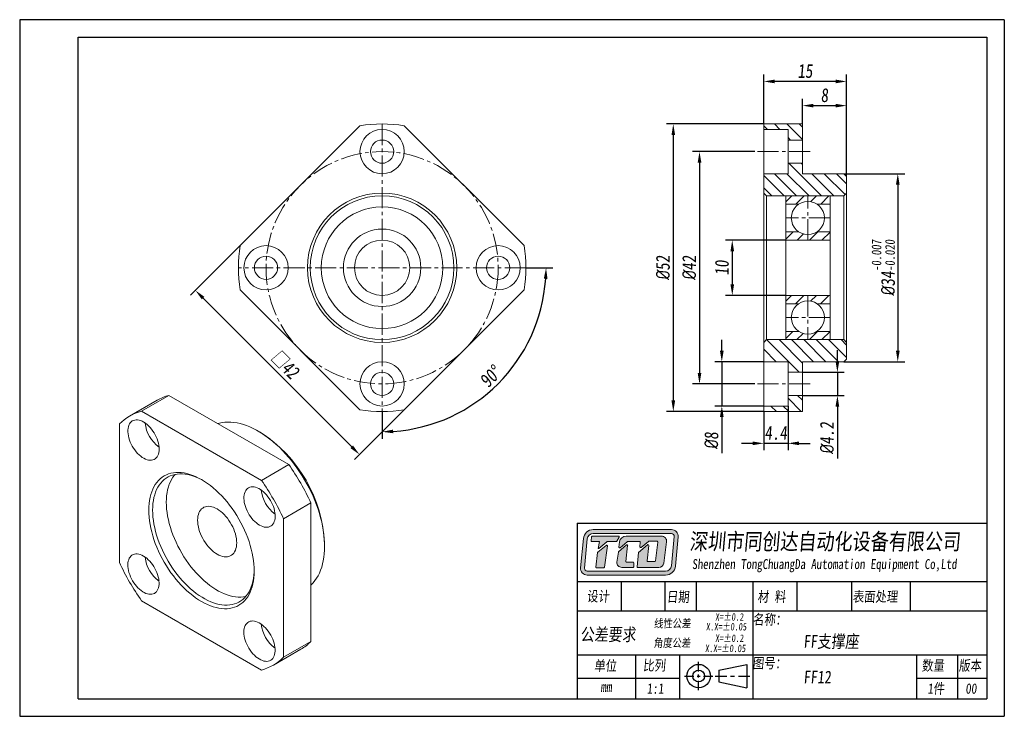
# Model space of a CAD drawing. Header units: millimetres. Extents: x 903 to 1081, y 121 to 247.
import ezdxf

# ---------------------------------------------------------------- set-up
doc = ezdxf.new("R2010")
doc.units = ezdxf.units.MM
doc.linetypes.add('CENTER2', pattern=[28.575, 19.05, -3.175, 3.175, -3.175])
doc.layers.get('0').update_dxf_attribs({"lineweight": 20})
for name, color, linetype, lineweight in [('中心线', 5, 'CENTER2', 13), ('外框', 7, 'Continuous', 25), ('文字', 3, 'Continuous', 18), ('标注', 1, 'Continuous', 13)]:
    doc.layers.add(name, color=color, linetype=linetype, lineweight=lineweight)
doc.styles.get("Standard").update_dxf_attribs({"font": 'SimSun.ttf', "width": 0.8, "oblique": 5})
doc.dimstyles.new('ISO-25', dxfattribs={"dimtxt": 2.5, "dimasz": 2, "dimexe": 1.25, "dimexo": 0, "dimtad": 1, "dimzin": 9, "dimdsep": 46, "dimtxsty": 'Standard', "dimcen": 2.5, "dimadec": 0, "dimazin": 2, "dimtfac": 1, "dimtix": 1, "dimtmove": 0, "dimatfit": 0, "dimfxl": 0, "dimarcsym": 0})
doc.dimstyles.new('ISO-25$2', dxfattribs={"dimtxt": 2.5, "dimasz": 2, "dimexe": 1.25, "dimexo": 0, "dimtad": 1, "dimzin": 9, "dimdsep": 46, "dimtxsty": 'Standard', "dimcen": 2.5, "dimadec": 0, "dimazin": 2, "dimtfac": 1, "dimtix": 1, "dimtmove": 0, "dimatfit": 0, "dimfxl": 0, "dimarcsym": 0})

# ---------------------------------------------------------------- blocks, each defined once
blk = doc.blocks.new('Y')
at = {"lineweight": 30}
for p, q in [((-4136.76, 2009.27), (-3862.74, 2009.27)), ((-4154.44, 2003.97), (-3857.44, 2003.97)), ((-4154.44, 2003.97), (-3857.44, 2003.97))]:
    blk.add_line(p, q, dxfattribs=at)
for points in [[(-3857.44, 2213.99), (-4154.44, 2213.99), (-4154.44, 2003.97)], [(-4136.76, 2009.27), (-4136.76, 2208.69), (-3862.74, 2208.69)]]:
    blk.add_lwpolyline(points, dxfattribs=at)
blk = doc.blocks.new('W')
at = {"lineweight": 30}
for p, q in [((-3857.44, 2213.99), (-3857.44, 2003.97)), ((-3857.44, 2213.99), (-3857.44, 2003.97)), ((-3862.74, 2208.69), (-3862.74, 2009.27))]:
    blk.add_line(p, q, dxfattribs=at)
blk.add_blockref('Y', (0, 0))
blk = doc.blocks.new('*D7')
at = {"layer": 'Defpoints', "color": 0, "transparency": 16777216}
for p in [(1041.93, 206.73), (1032.24, 196.73), (1041.93, 196.73)]:
    blk.add_point(p, dxfattribs=at)
at = {"layer": '标注', "color": 0, "lineweight": -2, "transparency": 16777216}
for p, q in [((1041.93, 206.73), (1030.99, 206.73)), ((1032.24, 204.73), (1032.24, 198.73)), ((1041.93, 196.73), (1030.99, 196.73))]:
    blk.add_line(p, q, dxfattribs=at)
at = {"layer": '标注', "color": 0, "transparency": 16777216}
for points in [[(1031.91, 204.73), (1032.57, 204.73), (1032.24, 206.73)], [(1031.91, 198.73), (1032.57, 198.73), (1032.24, 196.73)]]:
    blk.add_solid(points, dxfattribs=at)
at = {"layer": '标注', "color": 0, "transparency": 16777216, "insert": (1030.37, 201.73), "char_height": 2.5, "attachment_point": 5, "rotation": 90}
blk.add_mtext('10', dxfattribs=at)
blk = doc.blocks.new('*D8')
at = {"layer": 'Defpoints', "color": 0, "transparency": 16777216}
for p in [(1037.93, 227.73), (1021.57, 175.73), (1037.93, 175.73)]:
    blk.add_point(p, dxfattribs=at)
at = {"layer": '标注', "color": 0, "lineweight": -2, "transparency": 16777216}
for p, q in [((1037.93, 227.73), (1020.32, 227.73)), ((1021.57, 225.73), (1021.57, 177.73)), ((1037.93, 175.73), (1020.32, 175.73))]:
    blk.add_line(p, q, dxfattribs=at)
at = {"layer": '标注', "color": 0, "transparency": 16777216}
for points in [[(1021.24, 225.73), (1021.9, 225.73), (1021.57, 227.73)], [(1021.24, 177.73), (1021.9, 177.73), (1021.57, 175.73)]]:
    blk.add_solid(points, dxfattribs=at)
at = {"layer": '标注', "color": 0, "transparency": 16777216, "insert": (1019.7, 201.73), "char_height": 2.5, "attachment_point": 5, "rotation": 90}
blk.add_mtext('{\\fISOCPEUR|b0|i0|c0|p34;%%C}52', dxfattribs=at)
blk = doc.blocks.new('*D9')
at = {"layer": 'Defpoints', "color": 0, "transparency": 16777216}
for p in [(1036.33, 222.73), (1026.31, 180.73), (1036.33, 180.73)]:
    blk.add_point(p, dxfattribs=at)
at = {"layer": '标注', "color": 0, "lineweight": -2, "transparency": 16777216}
for p, q in [((1036.33, 222.73), (1025.06, 222.73)), ((1026.31, 220.73), (1026.31, 182.73)), ((1036.33, 180.73), (1025.06, 180.73))]:
    blk.add_line(p, q, dxfattribs=at)
at = {"layer": '标注', "color": 0, "transparency": 16777216}
for points in [[(1025.98, 220.73), (1026.65, 220.73), (1026.31, 222.73)], [(1025.98, 182.73), (1026.65, 182.73), (1026.31, 180.73)]]:
    blk.add_solid(points, dxfattribs=at)
at = {"layer": '标注', "color": 0, "transparency": 16777216, "insert": (1024.44, 201.73), "char_height": 2.5, "attachment_point": 5, "rotation": 90}
blk.add_mtext('{\\fISOCPEUR|b0|i0|c0|p34;%%C}42', dxfattribs=at)
blk = doc.blocks.new('*D10')
at = {"layer": 'Defpoints', "color": 0, "transparency": 16777216}
for p in [(1037.93, 184.73), (1030.35, 176.73), (1037.93, 176.73)]:
    blk.add_point(p, dxfattribs=at)
at = {"layer": '标注', "color": 0, "lineweight": -2, "transparency": 16777216}
for p, q in [((1030.35, 186.73), (1030.35, 188.73)), ((1037.93, 184.73), (1029.1, 184.73)), ((1030.35, 184.73), (1030.35, 176.73)), ((1037.93, 176.73), (1029.1, 176.73)), ((1030.35, 174.73), (1030.35, 168.2))]:
    blk.add_line(p, q, dxfattribs=at)
at = {"layer": '标注', "color": 0, "transparency": 16777216}
for points in [[(1030.01, 186.73), (1030.68, 186.73), (1030.35, 184.73)], [(1030.01, 174.73), (1030.68, 174.73), (1030.35, 176.73)]]:
    blk.add_solid(points, dxfattribs=at)
at = {"layer": '标注', "color": 0, "transparency": 16777216, "insert": (1028.47, 170.46), "char_height": 2.5, "attachment_point": 5, "rotation": 90}
blk.add_mtext('{\\fISOCPEUR|b0|i0|c0|p34;%%C}8', dxfattribs=at)
blk = doc.blocks.new('*D11')
at = {"layer": 'Defpoints', "color": 0, "transparency": 16777216}
for p in [(1044.93, 182.83), (1044.93, 178.63), (1051.26, 178.63)]:
    blk.add_point(p, dxfattribs=at)
at = {"layer": '标注', "color": 0, "lineweight": -2, "transparency": 16777216}
for p, q in [((1051.26, 184.83), (1051.26, 186.83)), ((1044.93, 182.83), (1052.51, 182.83)), ((1051.26, 182.83), (1051.26, 178.63)), ((1044.93, 178.63), (1052.51, 178.63)), ((1051.26, 176.63), (1051.26, 167.27))]:
    blk.add_line(p, q, dxfattribs=at)
at = {"layer": '标注', "color": 0, "transparency": 16777216}
for points in [[(1050.92, 184.83), (1051.59, 184.83), (1051.26, 182.83)], [(1050.92, 176.63), (1051.59, 176.63), (1051.26, 178.63)]]:
    blk.add_solid(points, dxfattribs=at)
at = {"layer": '标注', "color": 0, "transparency": 16777216, "insert": (1049.38, 170.95), "char_height": 2.5, "attachment_point": 5, "rotation": 90}
blk.add_mtext('{\\fISOCPEUR|b0|i0|c0|p34;%%C}4.2', dxfattribs=at)
blk = doc.blocks.new('*D12')
at = {"layer": 'Defpoints', "color": 0, "transparency": 16777216}
for p in [(1042.33, 176.73), (1037.93, 175.73), (1037.93, 169.98)]:
    blk.add_point(p, dxfattribs=at)
at = {"layer": '标注', "color": 0, "lineweight": -2, "transparency": 16777216}
for p, q in [((1042.33, 176.73), (1042.33, 168.73)), ((1037.93, 175.73), (1037.93, 168.73)), ((1035.93, 169.98), (1033.93, 169.98)), ((1042.33, 169.98), (1037.93, 169.98)), ((1044.33, 169.98), (1046.33, 169.98))]:
    blk.add_line(p, q, dxfattribs=at)
at = {"layer": '标注', "color": 0, "transparency": 16777216}
for points in [[(1035.93, 170.32), (1035.93, 169.65), (1037.93, 169.98)], [(1044.33, 170.32), (1044.33, 169.65), (1042.33, 169.98)]]:
    blk.add_solid(points, dxfattribs=at)
at = {"layer": '标注', "color": 0, "transparency": 16777216, "insert": (1040.13, 171.86), "char_height": 2.5, "attachment_point": 5}
blk.add_mtext('4.4', dxfattribs=at)
blk = doc.blocks.new('*D13')
at = {"layer": 'Defpoints', "color": 0, "transparency": 16777216}
for p in [(1052.43, 218.73), (1052.43, 184.73), (1062.18, 184.73)]:
    blk.add_point(p, dxfattribs=at)
at = {"layer": '标注', "color": 0, "lineweight": -2, "transparency": 16777216}
for p, q in [((1052.43, 218.73), (1063.43, 218.73)), ((1062.18, 216.73), (1062.18, 186.73)), ((1052.43, 184.73), (1063.43, 184.73))]:
    blk.add_line(p, q, dxfattribs=at)
at = {"layer": '标注', "color": 0, "transparency": 16777216}
for points in [[(1061.85, 216.73), (1062.52, 216.73), (1062.18, 218.73)], [(1061.85, 186.73), (1062.52, 186.73), (1062.18, 184.73)]]:
    blk.add_solid(points, dxfattribs=at)
at = {"layer": '标注', "color": 0, "transparency": 16777216, "insert": (1059.57, 201.73), "char_height": 2.5, "attachment_point": 5, "rotation": 90}
blk.add_mtext('{\\fISOCPEUR|b0|i0|c0|p34;%%C}34{\\H0.7x;\\S-0.007^ -0.020;}', dxfattribs=at)
blk = doc.blocks.new('*D15')
at = {"layer": 'Defpoints', "color": 0, "transparency": 16777216}
for p in [(1037.93, 235.43), (1037.93, 227.73), (1052.93, 218.23)]:
    blk.add_point(p, dxfattribs=at)
at = {"layer": '标注', "color": 0, "lineweight": -2, "transparency": 16777216}
for p, q in [((1037.93, 227.73), (1037.93, 236.68)), ((1050.93, 235.43), (1039.93, 235.43)), ((1052.93, 218.23), (1052.93, 236.68))]:
    blk.add_line(p, q, dxfattribs=at)
at = {"layer": '标注', "color": 0, "transparency": 16777216}
for points in [[(1039.93, 235.76), (1039.93, 235.09), (1037.93, 235.43)], [(1050.93, 235.76), (1050.93, 235.09), (1052.93, 235.43)]]:
    blk.add_solid(points, dxfattribs=at)
at = {"layer": '标注', "color": 0, "transparency": 16777216, "insert": (1045.43, 237.3), "char_height": 2.5, "attachment_point": 5}
blk.add_mtext('15', dxfattribs=at)
blk = doc.blocks.new('*D16')
at = {"layer": 'Defpoints', "color": 0, "transparency": 16777216}
for p in [(1052.93, 231.05), (1044.93, 227.73), (1052.93, 218.23)]:
    blk.add_point(p, dxfattribs=at)
at = {"layer": '标注', "color": 0, "lineweight": -2, "transparency": 16777216}
for p, q in [((1044.93, 227.73), (1044.93, 232.3)), ((1052.93, 218.23), (1052.93, 232.3)), ((1046.93, 231.05), (1050.93, 231.05))]:
    blk.add_line(p, q, dxfattribs=at)
at = {"layer": '标注', "color": 0, "transparency": 16777216}
for points in [[(1046.93, 231.38), (1046.93, 230.72), (1044.93, 231.05)], [(1050.93, 231.38), (1050.93, 230.72), (1052.93, 231.05)]]:
    blk.add_solid(points, dxfattribs=at)
at = {"layer": '标注', "color": 0, "transparency": 16777216, "insert": (1048.93, 232.93), "char_height": 2.5, "attachment_point": 5}
blk.add_mtext('8', dxfattribs=at)
blk = doc.blocks.new('*D17')
at = {"layer": 'Defpoints', "color": 0, "transparency": 16777216}
for p in [(943.2, 205.74), (972.9, 176.04), (964.8, 167.95)]:
    blk.add_point(p, dxfattribs=at)
at = {"layer": '标注', "color": 0, "lineweight": -2, "transparency": 16777216}
for p, q in [((943.2, 205.74), (934.22, 196.76)), ((936.52, 196.23), (963.39, 169.36)), ((972.9, 176.04), (963.92, 167.06))]:
    blk.add_line(p, q, dxfattribs=at)
at = {"layer": '标注', "color": 0, "transparency": 16777216}
for points in [[(936.75, 196.47), (936.28, 196), (935.1, 197.65)], [(963.62, 169.6), (963.15, 169.13), (964.8, 167.95)]]:
    blk.add_solid(points, dxfattribs=at)
at = {"layer": '标注', "color": 0, "transparency": 16777216, "insert": (951.36, 184.2), "char_height": 2.5, "attachment_point": 5, "rotation": 315}
blk.add_mtext('□42', dxfattribs=at)
blk = doc.blocks.new('*D18')
at = {"layer": 'Defpoints', "color": 0, "transparency": 16777216}
for p in [(968.89, 227.73), (942.89, 201.73), (994.89, 201.73), (968.89, 175.73), (983.72, 176.05)]:
    blk.add_point(p, dxfattribs=at)
at = {"layer": '标注', "color": 0, "lineweight": -2, "transparency": 16777216}
for p, q in [((994.89, 201.73), (999.8, 201.73)), ((968.89, 175.73), (968.89, 170.82))]:
    blk.add_line(p, q, dxfattribs=at)
blk.add_arc((968.89, 201.73), 29.66, 273.8642, 356.1358, dxfattribs=at)
at = {"layer": '标注', "color": 0, "transparency": 16777216}
for points in [[(998.15, 199.75), (998.81, 199.72), (998.55, 201.73)], [(970.9, 171.81), (970.88, 172.47), (968.89, 172.07)]]:
    blk.add_solid(points, dxfattribs=at)
at = {"layer": '标注', "color": 0, "transparency": 16777216, "insert": (988.53, 182.09), "char_height": 2.5, "attachment_point": 5, "rotation": 45}
blk.add_mtext('90°', dxfattribs=at)

msp = doc.modelspace()

# ---------------------------------------------------------------- hatches: boundary and pattern name
h = msp.add_hatch()
h.set_pattern_fill('ANSI31', color=2, scale=0.5, angle=90)
h.set_pattern_definition([(135, (-145.3205, -26.1733), (-1.122532, -1.122532), [])])
h.paths.add_polyline_path([(1037.925, 227.733), (1037.925, 226.733), (1042.325, 226.733), (1042.325, 224.833), (1044.925, 224.833), (1044.925, 227.733)])
h.paths.add_polyline_path([(1044.925, 218.733), (1044.925, 220.633), (1042.325, 220.633), (1042.325, 218.733), (1037.925, 218.733), (1037.925, 215.233), (1038.425, 214.733), (1041.925, 214.733), (1052.425, 214.733), (1052.925, 215.233), (1052.925, 218.233), (1052.425, 218.733)])
h.paths.add_polyline_path([(1041.925, 188.733), (1038.425, 188.733), (1037.925, 188.233), (1037.925, 184.733), (1042.325, 184.733), (1042.325, 182.833), (1044.925, 182.833), (1044.925, 184.733), (1052.425, 184.733), (1052.925, 185.233), (1052.925, 188.233), (1052.425, 188.733)])
h.paths.add_polyline_path([(1044.925, 178.633), (1042.325, 178.633), (1042.325, 176.733), (1037.925, 176.733), (1037.925, 175.733), (1044.925, 175.733)])
h = msp.add_hatch()
h.set_pattern_fill('ANSI31', color=2, scale=0.5)
h.set_pattern_definition([(45, (-145.3205, -26.1733), (-1.122532, 1.122532), [])])
h.paths.add_polyline_path([(1045.925, 214.733), (1041.925, 214.733), (1041.925, 213.233), (1044.267, 213.233, -0.1474768), (1045.925, 213.733)])
h.paths.add_polyline_path([(1049.925, 214.733), (1045.925, 214.733), (1045.925, 213.733, -0.1474768), (1047.583, 213.233), (1049.925, 213.233)])
h.paths.add_polyline_path([(1049.925, 208.233), (1047.583, 208.233, -0.1474768), (1045.925, 207.733), (1045.925, 206.733), (1049.925, 206.733)])
h.paths.add_polyline_path([(1045.925, 207.733, -0.1474768), (1044.267, 208.233), (1041.925, 208.233), (1041.925, 206.733), (1045.925, 206.733)])
h.paths.add_polyline_path([(1045.925, 196.733), (1041.925, 196.733), (1041.925, 195.233), (1044.267, 195.233, -0.1474768), (1045.925, 195.733)])
h.paths.add_polyline_path([(1049.925, 196.733), (1045.925, 196.733), (1045.925, 195.733, -0.1474768), (1047.583, 195.233), (1049.925, 195.233)])
h.paths.add_polyline_path([(1049.925, 190.233), (1047.583, 190.233, -0.1474768), (1045.925, 189.733), (1045.925, 188.733), (1049.925, 188.733)])
h.paths.add_polyline_path([(1045.925, 189.733, -0.1474768), (1044.267, 190.233), (1041.925, 190.233), (1041.925, 188.733), (1045.925, 188.733)])
at = {"layer": '文字'}
h = msp.add_hatch(color=256, dxfattribs=at)
h.dxf.hatch_style = 1
h.paths.add_polyline_path([(1021.249, 154.383), (1007.088, 154.383, 0.3871904), (1005.299, 152.754), (1004.805, 147.459, 0.4417631), (1005.997, 146.15), (1020.167, 146.15, 0.3876272), (1021.956, 147.782), (1022.442, 153.076, 0.4413093)])
h.paths.add_polyline_path([(1021.249, 153.664, -0.4413093), (1021.726, 153.141), (1021.24, 147.848, -0.3876272), (1020.167, 146.869), (1005.997, 146.869, -0.4417631), (1005.52, 147.392), (1006.015, 152.687, -0.3871904), (1007.088, 153.664)], flags=16)
h.paths.add_polyline_path([(1011.667, 153.203, -0.5692565), (1011.772, 153.026), (1011.371, 152.286, -0.2751589), (1011.266, 152.223), (1009.651, 152.223, 0.1785487), (1009.573, 152.195), (1008.108, 150.944), (1008.005, 150.944), (1008.239, 152.225), (1006.817, 152.225, -0.4551699), (1006.698, 152.361), (1006.799, 153.088, -0.3736999), (1006.917, 153.191)], flags=0)
h.paths.add_polyline_path([(1009.449, 151.532, -0.6728841), (1009.642, 151.422), (1009.123, 147.581, -0.3754282), (1009.005, 147.477), (1007.694, 147.477, -0.4451596), (1007.575, 147.609), (1007.851, 150.234, -0.2032664), (1007.896, 150.316)], flags=0)
h.paths.add_polyline_path([(1013.044, 153.204), (1019.455, 153.204, -0.4535474), (1020.345, 152.187), (1019.832, 148.329, -0.3759441), (1018.941, 147.549), (1015.14, 147.549, -0.443757), (1015.021, 147.681), (1015.277, 150.24), (1016.922, 151.637, -0.6781546), (1017.119, 151.533), (1016.814, 148.745, 0.4464345), (1016.933, 148.613), (1018.205, 148.613, 0.3783283), (1018.324, 148.718), (1018.751, 152.142, 0.4510331), (1018.632, 152.277), (1017.136, 152.277, 0.1736567), (1017.059, 152.249), (1015.73, 151.157, -0.6630003), (1015.535, 151.26), (1015.604, 152.083, 0.4388203), (1015.484, 152.213), (1013.306, 152.213, 0.1753949), (1013.229, 152.185), (1011.933, 151.105, -0.6807563), (1011.737, 151.213), (1011.856, 152.156, -0.3779258)], flags=0)
h.paths.add_polyline_path([(1011.669, 150.357), (1013.116, 151.63, -0.6841835), (1013.315, 151.527), (1013, 148.634, 0.4462884), (1013.119, 148.501), (1014.281, 148.501, -0.4142136), (1014.401, 148.381), (1014.401, 147.669, -0.4142136), (1014.281, 147.549), (1012.249, 147.549, -0.4294817), (1011.352, 148.494), (1011.629, 150.286, -0.1758286)], flags=0)
h.paths.add_polyline_path([(1011.772, 153.026, 0.5692565), (1011.667, 153.203), (1006.917, 153.191, 0.3736999), (1006.799, 153.088), (1006.698, 152.361, 0.4551699), (1006.817, 152.225), (1008.239, 152.225), (1008.005, 150.944), (1008.108, 150.944), (1009.573, 152.195, -0.1785487), (1009.651, 152.223), (1011.266, 152.223, 0.2751589), (1011.371, 152.286)], flags=0)
h.paths.add_polyline_path([(1009.642, 151.422, 0.6728841), (1009.449, 151.532), (1007.896, 150.316, 0.2032664), (1007.851, 150.234), (1007.575, 147.609, 0.4451596), (1007.694, 147.477), (1009.005, 147.477, 0.3754282), (1009.123, 147.581)], flags=0)
h.paths.add_polyline_path([(1013.315, 151.527, 0.6841835), (1013.116, 151.63), (1011.669, 150.357, 0.1758286), (1011.629, 150.286), (1011.352, 148.494, 0.4294817), (1012.249, 147.549), (1014.281, 147.549, 0.4142136), (1014.401, 147.669), (1014.401, 148.381, 0.4142136), (1014.281, 148.501), (1013.119, 148.501, -0.4462884), (1013, 148.634)], flags=0)
h.paths.add_polyline_path([(1019.455, 153.204), (1013.044, 153.204, 0.3779258), (1011.856, 152.156), (1011.737, 151.213, 0.6807563), (1011.933, 151.105), (1013.229, 152.185, -0.1753949), (1013.306, 152.213), (1015.484, 152.213, -0.4388203), (1015.604, 152.083), (1015.535, 151.26, 0.6630003), (1015.73, 151.157), (1017.059, 152.249, -0.1736567), (1017.136, 152.277), (1018.632, 152.277, -0.4510331), (1018.751, 152.142), (1018.324, 148.718, -0.3783283), (1018.205, 148.613), (1016.933, 148.613, -0.4464345), (1016.814, 148.745), (1017.119, 151.533, 0.6781546), (1016.922, 151.637), (1015.277, 150.24), (1015.021, 147.681, 0.443757), (1015.14, 147.549), (1018.941, 147.549, 0.3759441), (1019.832, 148.329), (1020.345, 152.187, 0.4535474)], flags=0)
h = msp.add_hatch(color=256, dxfattribs=at)
h.dxf.hatch_style = 1
h.paths.add_polyline_path([(1011.772, 153.026, 0.5692565), (1011.667, 153.203), (1006.917, 153.191, 0.3736999), (1006.799, 153.088), (1006.698, 152.361, 0.4551699), (1006.817, 152.225), (1008.239, 152.225), (1008.005, 150.944), (1008.108, 150.944), (1009.573, 152.195, -0.1785487), (1009.651, 152.223), (1011.266, 152.223, 0.2751589), (1011.371, 152.286)])
h.paths.add_polyline_path([(1009.642, 151.422, 0.6728841), (1009.449, 151.532), (1007.896, 150.316, 0.2032664), (1007.851, 150.234), (1007.575, 147.609, 0.4451596), (1007.694, 147.477), (1009.005, 147.477, 0.3754282), (1009.123, 147.581)])
h.paths.add_polyline_path([(1013.315, 151.527, 0.6841835), (1013.116, 151.63), (1011.669, 150.357, 0.1758286), (1011.629, 150.286), (1011.352, 148.494, 0.4294817), (1012.249, 147.549), (1014.281, 147.549, 0.4142136), (1014.401, 147.669), (1014.401, 148.381, 0.4142136), (1014.281, 148.501), (1013.119, 148.501, -0.4462884), (1013, 148.634)])
h.paths.add_polyline_path([(1019.455, 153.204), (1013.044, 153.204, 0.3779258), (1011.856, 152.156), (1011.737, 151.213, 0.6807563), (1011.933, 151.105), (1013.229, 152.185, -0.1753949), (1013.306, 152.213), (1015.484, 152.213, -0.4388203), (1015.604, 152.083), (1015.535, 151.26, 0.6630003), (1015.73, 151.157), (1017.059, 152.249, -0.1736567), (1017.136, 152.277), (1018.632, 152.277, -0.4510331), (1018.751, 152.142), (1018.324, 148.718, -0.3783283), (1018.205, 148.613), (1016.933, 148.613, -0.4464345), (1016.814, 148.745), (1017.119, 151.533, 0.6781546), (1016.922, 151.637), (1015.277, 150.24), (1015.021, 147.681, 0.443757), (1015.14, 147.549), (1018.941, 147.549, 0.3759441), (1019.832, 148.329), (1020.345, 152.187, 0.4535474)])

# ---------------------------------------------------------------- linework, layer by layer
at = {"color": 7, "linetype": 'Continuous', "lineweight": 15}
for p, q in [((964.878, 227.422), (943.199, 205.743)), ((994.577, 205.743), (972.897, 227.422)), ((1037.925, 227.733), (1044.925, 227.733)), ((1037.925, 227.733), (1037.925, 226.733)), ((1042.325, 226.733), (1037.925, 226.733)), ((1037.925, 226.733), (1037.925, 218.733)), ((1042.325, 226.733), (1042.325, 224.833)), ((1044.925, 227.733), (1044.925, 224.833)), ((1044.925, 224.833), (1042.325, 224.833)), ((1042.325, 220.633), (1042.325, 224.833)), ((1044.925, 224.833), (1044.925, 220.633)), ((1042.325, 220.633), (1042.325, 218.733)), ((1042.325, 220.633), (1044.925, 220.633)), ((1044.925, 220.633), (1044.925, 218.733)), ((1037.925, 218.733), (1042.325, 218.733)), ((1037.925, 218.733), (1037.925, 215.233)), ((1044.925, 218.733), (1052.425, 218.733)), ((1052.925, 218.233), (1052.425, 218.733)), ((1052.925, 215.233), (1052.925, 218.233)), ((1037.925, 215.233), (1038.425, 214.733)), ((1037.925, 188.233), (1037.925, 215.233)), ((1038.425, 214.733), (1038.425, 188.733)), ((1041.925, 214.733), (1038.425, 214.733)), ((1052.425, 214.733), (1041.925, 214.733)), ((1041.925, 214.733), (1041.925, 206.733)), ((1049.925, 206.733), (1049.925, 214.733)), ((1052.425, 214.733), (1052.925, 215.233)), ((1052.425, 188.733), (1052.425, 214.733)), ((1052.925, 215.233), (1052.925, 188.233)), ((1049.925, 206.733), (1041.925, 206.733)), ((1041.925, 196.733), (1041.925, 206.733)), ((1049.925, 206.733), (1049.925, 196.733)), ((943.199, 197.724), (964.878, 176.044)), ((972.897, 176.044), (994.577, 197.724)), ((1041.925, 196.733), (1049.925, 196.733)), ((1041.925, 196.733), (1041.925, 188.733)), ((1049.925, 188.733), (1049.925, 196.733)), ((1038.425, 188.733), (1037.925, 188.233)), ((1037.925, 188.233), (1037.925, 184.733)), ((1038.425, 188.733), (1041.925, 188.733)), ((1041.925, 188.733), (1052.425, 188.733)), ((1052.925, 188.233), (1052.425, 188.733)), ((1052.925, 185.233), (1052.925, 188.233)), ((1042.325, 184.733), (1037.925, 184.733)), ((1037.925, 184.733), (1037.925, 176.733)), ((1042.325, 184.733), (1042.325, 182.833)), ((1052.425, 184.733), (1044.925, 184.733)), ((1044.925, 184.733), (1044.925, 182.833)), ((1052.425, 184.733), (1052.925, 185.233)), ((1044.925, 182.833), (1042.325, 182.833)), ((1042.325, 178.633), (1042.325, 182.833)), ((1044.925, 182.833), (1044.925, 178.633)), ((925.376, 175.801), (930.326, 178.658)), ((952.006, 166.143), (930.326, 178.658)), ((1042.325, 178.633), (1044.925, 178.633)), ((1042.325, 178.633), (1042.325, 176.733)), ((1044.925, 178.633), (1044.925, 175.733)), ((928.167, 177.77), (923.217, 174.913)), ((1037.925, 176.733), (1042.325, 176.733)), ((1037.925, 176.733), (1037.925, 175.733)), ((947.056, 163.285), (925.376, 175.801)), ((1037.925, 175.733), (1044.925, 175.733)), ((921.367, 173.485), (921.367, 148.45)), ((946.825, 171.99), (946.471, 172.195)), ((947.056, 163.285), (952.006, 166.143)), ((951.065, 156.341), (956.015, 159.198)), ((956.015, 134.163), (956.015, 159.198)), ((951.065, 131.306), (951.065, 156.341)), ((958.49, 151.375), (958.49, 151.783)), ((925.376, 141.506), (947.056, 128.991)), ((951.065, 131.306), (956.015, 134.163)), ((949.215, 129.878), (954.165, 132.736))]:
    msp.add_line(p, q, dxfattribs=at)
for p, q in [((1044.267, 213.233), (1041.925, 213.233)), ((1049.925, 213.233), (1047.583, 213.233)), ((1044.267, 208.233), (1041.925, 208.233)), ((1049.925, 208.233), (1047.583, 208.233)), ((1044.267, 195.233), (1041.925, 195.233)), ((1049.925, 195.233), (1047.583, 195.233)), ((1044.267, 190.233), (1041.925, 190.233)), ((1049.925, 190.233), (1047.583, 190.233))]:
    msp.add_line(p, q)
at = {"color": 7, "linetype": 'Continuous', "lineweight": 15, "flags": 128}
for points in [[(928.545, 168.949), (928.53, 169.294), (928.485, 169.652), (928.411, 170.02), (928.308, 170.394), (928.178, 170.77), (928.021, 171.144), (927.841, 171.512), (927.637, 171.87), (927.414, 172.214), (927.172, 172.542), (926.915, 172.848), (926.645, 173.13), (926.366, 173.386), (926.079, 173.612), (925.789, 173.805), (925.498, 173.964), (925.209, 174.088), (924.926, 174.174), (924.651, 174.223), (924.387, 174.232), (924.137, 174.203), (923.904, 174.136), (923.691, 174.031), (923.498, 173.889), (923.33, 173.713), (923.186, 173.503), (923.07, 173.262), (922.981, 172.993), (922.921, 172.698), (922.891, 172.381), (922.891, 172.045), (922.921, 171.693), (922.981, 171.329), (923.07, 170.958), (923.186, 170.582), (923.33, 170.207), (923.498, 169.835), (923.691, 169.472), (923.904, 169.12), (924.137, 168.784), (924.387, 168.466), (924.651, 168.172), (924.926, 167.902), (925.209, 167.662), (925.498, 167.452), (925.789, 167.275), (926.079, 167.133), (926.366, 167.028), (926.645, 166.961), (926.915, 166.932), (927.172, 166.941), (927.414, 166.99), (927.637, 167.076), (927.841, 167.199), (928.021, 167.359), (928.178, 167.552), (928.308, 167.778), (928.411, 168.033), (928.485, 168.316), (928.53, 168.622), (928.545, 168.949)], [(956.015, 144.367), (956.051, 144.401), (956.401, 144.761), (956.726, 145.155), (957.026, 145.581), (957.3, 146.039), (957.546, 146.528), (957.765, 147.046), (957.956, 147.592), (958.118, 148.164), (958.252, 148.762), (958.356, 149.384), (958.43, 150.027), (958.475, 150.692), (958.49, 151.375), (958.475, 152.076), (958.43, 152.792), (958.356, 153.521), (958.252, 154.263), (958.118, 155.015), (957.956, 155.775), (957.765, 156.541), (957.546, 157.312), (957.3, 158.085), (957.026, 158.859), (956.726, 159.631), (956.401, 160.4), (956.051, 161.164), (955.678, 161.921), (955.281, 162.669), (954.863, 163.406), (954.423, 164.131), (953.964, 164.841), (953.486, 165.534), (952.991, 166.21), (952.48, 166.866), (951.953, 167.501), (951.413, 168.113), (950.861, 168.701), (950.298, 169.263), (949.725, 169.797), (949.144, 170.303), (948.557, 170.78), (947.964, 171.225), (947.368, 171.638), (946.769, 172.018), (946.17, 172.364), (945.571, 172.675), (944.975, 172.951), (944.382, 173.19), (943.794, 173.392), (943.214, 173.556), (942.641, 173.683), (942.078, 173.771), (941.525, 173.821), (940.985, 173.833), (940.459, 173.806), (939.947, 173.74), (939.452, 173.636), (939.165, 173.556)], [(945.762, 146.885), (945.747, 146.275), (945.702, 145.685), (945.627, 145.116), (945.523, 144.57), (945.389, 144.049), (945.226, 143.553), (945.035, 143.086), (944.817, 142.648), (944.571, 142.24), (944.299, 141.865), (944.001, 141.522), (943.679, 141.214), (943.334, 140.941), (942.966, 140.704), (942.577, 140.504), (942.168, 140.341), (941.74, 140.216), (941.295, 140.13), (940.834, 140.082), (940.358, 140.073), (939.869, 140.102), (939.369, 140.171), (938.859, 140.277), (938.34, 140.422), (937.815, 140.605), (937.285, 140.825), (936.751, 141.081), (936.216, 141.372), (935.681, 141.699), (935.147, 142.059), (934.617, 142.451), (934.092, 142.875), (933.574, 143.329), (933.063, 143.811), (932.563, 144.32), (932.074, 144.855), (931.599, 145.413), (931.137, 145.994), (930.692, 146.594), (930.264, 147.213), (929.855, 147.848), (929.466, 148.498), (929.098, 149.159), (928.753, 149.831), (928.431, 150.511), (928.133, 151.197), (927.861, 151.886), (927.616, 152.578), (927.397, 153.268), (927.206, 153.956), (927.043, 154.639), (926.91, 155.315), (926.805, 155.982), (926.73, 156.637), (926.685, 157.28), (926.67, 157.906), (926.685, 158.516), (926.73, 159.106), (926.805, 159.675), (926.91, 160.221), (927.043, 160.743), (927.206, 161.238), (927.397, 161.705), (927.616, 162.143), (927.861, 162.551), (928.133, 162.926), (928.431, 163.269), (928.753, 163.577), (929.098, 163.85), (929.466, 164.087), (929.855, 164.287), (930.264, 164.45), (930.692, 164.575), (931.137, 164.661), (931.599, 164.709), (932.074, 164.718), (932.563, 164.689), (933.063, 164.62), (933.574, 164.514), (934.092, 164.369), (934.617, 164.186), (935.147, 163.967), (935.681, 163.71), (936.216, 163.419), (936.751, 163.092), (937.285, 162.733), (937.815, 162.34), (938.34, 161.916), (938.859, 161.462), (939.369, 160.98), (939.869, 160.471), (940.358, 159.936), (940.834, 159.378), (941.295, 158.797), (941.74, 158.197), (942.168, 157.578), (942.577, 156.943), (942.966, 156.293), (943.334, 155.632), (943.679, 154.96), (944.001, 154.28), (944.299, 153.594), (944.571, 152.905), (944.817, 152.213), (945.035, 151.523), (945.226, 150.835), (945.389, 150.152), (945.523, 149.476), (945.627, 148.809), (945.702, 148.154), (945.747, 147.512), (945.762, 146.885)], [(936.396, 163.313), (936.307, 163.362), (935.783, 163.63), (935.262, 163.862), (934.744, 164.057), (934.233, 164.215), (933.729, 164.335), (933.235, 164.417), (932.751, 164.46), (932.28, 164.464), (931.823, 164.43), (931.381, 164.357), (930.956, 164.246), (930.55, 164.097), (930.163, 163.91), (929.797, 163.687), (929.454, 163.427), (929.133, 163.132), (928.837, 162.803), (928.565, 162.44), (928.32, 162.045), (928.102, 161.62), (927.912, 161.165), (927.75, 160.682), (927.616, 160.173), (927.512, 159.639), (927.437, 159.082), (927.392, 158.504), (927.377, 157.906), (927.392, 157.292), (927.437, 156.662), (927.512, 156.018), (927.616, 155.364), (927.75, 154.701), (927.912, 154.03), (928.102, 153.356), (928.32, 152.678), (928.565, 152.001), (928.837, 151.325), (929.133, 150.653), (929.454, 149.988), (929.797, 149.332), (930.163, 148.686), (930.55, 148.052), (930.956, 147.434), (931.381, 146.833), (931.823, 146.25), (932.28, 145.688), (932.751, 145.148), (933.235, 144.633), (933.729, 144.144), (934.233, 143.682), (934.744, 143.25), (935.262, 142.848), (935.783, 142.478), (936.307, 142.14), (936.832, 141.837), (937.356, 141.569), (937.878, 141.337), (938.395, 141.142), (938.907, 140.984), (939.41, 140.864), (939.905, 140.783), (940.388, 140.739), (940.86, 140.735), (941.317, 140.769), (941.758, 140.842), (942.183, 140.953), (942.589, 141.102), (942.976, 141.289), (943.342, 141.512), (943.686, 141.772), (944.007, 142.067), (944.303, 142.396), (944.574, 142.759), (944.819, 143.154), (945.037, 143.579), (945.228, 144.034), (945.39, 144.517), (945.523, 145.027), (945.627, 145.561), (945.702, 146.118), (945.747, 146.696), (945.76, 147.092)], [(931.427, 164.367), (931.311, 164.232), (931.04, 163.869), (930.795, 163.474), (930.577, 163.049), (930.387, 162.594), (930.225, 162.111), (930.091, 161.601), (929.987, 161.067), (929.912, 160.51), (929.867, 159.932), (929.852, 159.335), (929.867, 158.72), (929.912, 158.09), (929.987, 157.447), (930.091, 156.793), (930.225, 156.129), (930.387, 155.459), (930.577, 154.784), (930.795, 154.107), (931.04, 153.429), (931.311, 152.754), (931.608, 152.082), (931.928, 151.417), (932.272, 150.76), (932.638, 150.114), (933.025, 149.481), (933.431, 148.863), (933.856, 148.261), (934.298, 147.679), (934.755, 147.117), (935.226, 146.577), (935.71, 146.062), (936.204, 145.573), (936.708, 145.111), (937.219, 144.679), (937.736, 144.277), (938.258, 143.906), (938.782, 143.569), (939.307, 143.266), (939.831, 142.998), (940.353, 142.766), (940.87, 142.571), (941.381, 142.413), (941.885, 142.293), (942.38, 142.211), (942.863, 142.168), (943.334, 142.164), (943.792, 142.198), (944.188, 142.261)], [(946.716, 155.193), (947.007, 155.042), (947.295, 154.928), (947.576, 154.851), (947.849, 154.812), (948.109, 154.812), (948.355, 154.851), (948.583, 154.928), (948.792, 155.042), (948.978, 155.193), (949.141, 155.378), (949.278, 155.596), (949.388, 155.844), (949.469, 156.12), (949.521, 156.42), (949.544, 156.743), (949.536, 157.083), (949.499, 157.438), (949.432, 157.804), (949.336, 158.177), (949.213, 158.553), (949.063, 158.928), (948.888, 159.297), (948.69, 159.658), (948.472, 160.007), (948.234, 160.339), (947.981, 160.651), (947.714, 160.939), (947.436, 161.202), (947.151, 161.435), (946.862, 161.637), (946.571, 161.805), (946.281, 161.938), (945.996, 162.033), (945.718, 162.091), (945.452, 162.111), (945.198, 162.091), (944.961, 162.033), (944.742, 161.938), (944.544, 161.805), (944.369, 161.637), (944.22, 161.435), (944.096, 161.202), (944, 160.94), (943.934, 160.651), (943.896, 160.339), (943.889, 160.007), (943.911, 159.659), (943.963, 159.298), (944.045, 158.928), (944.154, 158.553), (944.291, 158.177), (944.454, 157.805), (944.64, 157.439), (944.849, 157.084), (945.077, 156.743), (945.323, 156.421), (945.584, 156.12), (945.856, 155.844), (946.138, 155.596), (946.425, 155.378), (946.716, 155.193)], [(942.58, 151.987), (942.565, 151.619), (942.52, 151.272), (942.445, 150.948), (942.341, 150.65), (942.209, 150.381), (942.051, 150.144), (941.866, 149.939), (941.657, 149.77), (941.426, 149.636), (941.175, 149.54), (940.906, 149.483), (940.621, 149.464), (940.322, 149.484), (940.012, 149.543), (939.694, 149.64), (939.371, 149.775), (939.045, 149.946), (938.718, 150.151), (938.395, 150.39), (938.077, 150.66), (937.767, 150.959), (937.469, 151.283), (937.183, 151.632), (936.914, 152), (936.663, 152.386), (936.432, 152.786), (936.223, 153.197), (936.039, 153.614), (935.88, 154.036), (935.748, 154.457), (935.644, 154.874), (935.569, 155.284), (935.524, 155.684), (935.509, 156.069), (935.524, 156.437), (935.569, 156.785), (935.644, 157.109), (935.748, 157.406), (935.88, 157.675), (936.039, 157.913), (936.223, 158.117), (936.432, 158.287), (936.663, 158.421), (936.914, 158.516), (937.183, 158.574), (937.469, 158.593), (937.767, 158.573), (938.077, 158.514), (938.395, 158.417), (938.718, 158.282), (939.045, 158.111), (939.371, 157.905), (939.694, 157.666), (940.012, 157.397), (940.322, 157.098), (940.621, 156.773), (940.906, 156.425), (941.175, 156.056), (941.426, 155.67), (941.657, 155.271), (941.866, 154.86), (942.051, 154.442), (942.209, 154.021), (942.341, 153.6), (942.445, 153.183), (942.52, 152.772), (942.565, 152.373), (942.58, 151.987)], [(925.716, 149.598), (925.425, 149.749), (925.138, 149.863), (924.856, 149.94), (924.584, 149.979), (924.323, 149.979), (924.077, 149.94), (923.849, 149.863), (923.64, 149.749), (923.454, 149.598), (923.291, 149.413), (923.154, 149.195), (923.045, 148.947), (922.963, 148.671), (922.911, 148.371), (922.889, 148.048), (922.896, 147.708), (922.934, 147.353), (923, 146.987), (923.096, 146.614), (923.22, 146.238), (923.369, 145.863), (923.544, 145.494), (923.742, 145.133), (923.961, 144.784), (924.198, 144.452), (924.452, 144.141), (924.718, 143.852), (924.996, 143.589), (925.281, 143.356), (925.571, 143.154), (925.862, 142.986), (926.151, 142.854), (926.436, 142.758), (926.714, 142.7), (926.981, 142.68), (927.234, 142.7), (927.472, 142.758), (927.69, 142.853), (927.888, 142.986), (928.063, 143.154), (928.213, 143.356), (928.336, 143.589), (928.432, 143.851), (928.499, 144.14), (928.536, 144.452), (928.544, 144.784), (928.521, 145.132), (928.469, 145.493), (928.388, 145.863), (928.278, 146.238), (928.141, 146.614), (927.978, 146.986), (927.792, 147.352), (927.583, 147.707), (927.355, 148.048), (927.109, 148.37), (926.849, 148.671), (926.576, 148.947), (926.295, 149.195), (926.007, 149.413), (925.716, 149.598)], [(943.888, 135.842), (943.903, 135.497), (943.948, 135.139), (944.022, 134.771), (944.124, 134.397), (944.255, 134.021), (944.411, 133.647), (944.592, 133.279), (944.795, 132.921), (945.019, 132.577), (945.26, 132.249), (945.517, 131.943), (945.787, 131.661), (946.067, 131.405), (946.353, 131.18), (946.643, 130.986), (946.934, 130.827), (947.223, 130.703), (947.507, 130.617), (947.782, 130.568), (948.045, 130.559), (948.295, 130.588), (948.528, 130.655), (948.742, 130.76), (948.934, 130.902), (949.103, 131.078), (949.246, 131.288), (949.363, 131.529), (949.451, 131.798), (949.511, 132.093), (949.541, 132.41), (949.541, 132.746), (949.511, 133.098), (949.451, 133.462), (949.363, 133.833), (949.246, 134.209), (949.103, 134.584), (948.934, 134.956), (948.742, 135.319), (948.528, 135.671), (948.295, 136.007), (948.045, 136.325), (947.782, 136.619), (947.507, 136.889), (947.223, 137.13), (946.934, 137.339), (946.643, 137.516), (946.353, 137.658), (946.067, 137.763), (945.787, 137.83), (945.517, 137.859), (945.26, 137.85), (945.019, 137.801), (944.795, 137.715), (944.592, 137.592), (944.411, 137.432), (944.255, 137.239), (944.124, 137.013), (944.022, 136.758), (943.948, 136.475), (943.903, 136.169), (943.888, 135.842)]]:
    msp.add_lwpolyline(points, dxfattribs=at)
at = {"color": 7, "linetype": 'Continuous', "lineweight": 15}
for centre, radius in [((968.888, 222.733), 4), ((968.888, 222.733), 2.1), ((968.888, 201.733), 13.5), ((968.888, 201.733), 13), ((968.888, 201.733), 11), ((968.888, 201.733), 7), ((968.888, 201.733), 5), ((947.888, 201.733), 4), ((989.888, 201.733), 4), ((947.888, 201.733), 2.1), ((989.888, 201.733), 2.1), ((968.888, 180.733), 4), ((968.888, 180.733), 2.1)]:
    msp.add_circle(centre, radius, dxfattribs=at)
for centre in [(1045.925, 210.733), (1045.925, 192.733)]:
    msp.add_circle(centre, 3)
for centre, radius, start, end in [((968.888, 201.733), 26, 81.12893, 98.87107), ((968.888, 201.733), 26, 171.12893, 188.87107), ((968.888, 201.733), 26, 351.12893, 8.87107), ((932.584, 170.098), 8.853, 104.77275, 119.92639), ((927.611, 167.301), 8.788, 104.7317, 135.27905), ((968.888, 201.733), 26, 261.12893, 278.87107), ((932.271, 174.366), 6.296, 186.4607, 233.53393), ((933.188, 150.647), 25.328, 2.57031, 57.42431), ((915.349, 140.349), 44.821, 24.86775, 35.13225), ((910.4, 137.492), 44.821, 24.86775, 35.13225), ((953.27, 162.242), 6.295, 186.45546, 233.53916), ((962.033, 167.299), 44.821, 204.86775, 215.13225), ((932.271, 150.116), 6.296, 186.46068, 233.53394), ((953.27, 137.992), 6.295, 186.45541, 233.53921), ((949.736, 140.389), 8.842, 300.05923, 315.24681), ((944.821, 137.49), 8.788, 284.7317, 315.27905)]:
    msp.add_arc(centre, radius, start, end, dxfattribs=at)
at = {"layer": '中心线', "ltscale": 0.2}
for p, q in [((968.888, 227.733), (968.888, 175.733)), ((1046.325, 222.733), (1036.327, 222.733)), ((1045.925, 206.733), (1045.925, 214.733)), ((1049.925, 210.733), (1041.925, 210.733)), ((994.888, 201.733), (942.888, 201.733)), ((1045.925, 196.733), (1045.925, 188.733)), ((1049.925, 192.733), (1041.925, 192.733)), ((1046.325, 180.733), (1036.327, 180.733))]:
    msp.add_line(p, q, dxfattribs=at)
msp.add_circle((968.888, 201.733), 21, dxfattribs=at)
at = {"layer": '文字', "lineweight": 30}
for p, q in [((1004.171, 155.563), (1078.275, 155.563)), ((1004.171, 155.563), (1004.171, 123.805)), ((1004.171, 144.977), (1078.275, 144.977)), ((1012.151, 144.977), (1012.151, 139.684)), ((1020.051, 144.977), (1020.051, 139.684)), ((1025.697, 144.977), (1025.697, 139.684)), ((1035.93, 144.977), (1035.93, 123.805)), ((1043.929, 144.977), (1043.929, 139.684)), ((1053.799, 144.977), (1053.799, 139.684)), ((1064.409, 144.977), (1064.409, 139.684)), ((1004.171, 139.684), (1078.275, 139.684)), ((1004.171, 131.744), (1078.275, 131.744)), ((1014.758, 131.744), (1014.758, 123.805)), ((1022.697, 131.744), (1022.697, 123.805)), ((1026.157, 128.752), (1026.157, 130.455)), ((1065.571, 131.744), (1065.571, 123.805)), ((1072.982, 131.744), (1072.982, 123.805)), ((1029.821, 128.958), (1034.894, 130.017)), ((1029.821, 128.958), (1029.821, 126.841)), ((1034.894, 130.017), (1034.894, 125.782)), ((1004.171, 127.547), (1022.697, 127.547)), ((1023.601, 127.9), (1025.305, 127.9)), ((1025.873, 127.9), (1026.441, 127.9)), ((1026.157, 127.616), (1026.157, 128.184)), ((1026.157, 125.344), (1026.157, 127.048)), ((1027.009, 127.9), (1028.713, 127.9)), ((1029.167, 127.9), (1031.254, 127.9)), ((1029.821, 126.841), (1034.894, 125.782)), ((1031.949, 127.9), (1032.644, 127.9)), ((1033.34, 127.9), (1035.426, 127.9)), ((1065.571, 127.547), (1078.275, 127.547))]:
    msp.add_line(p, q, dxfattribs=at)
at = {"layer": '文字'}
for p, q in [((1006.917, 153.191), (1011.667, 153.203)), ((1007.088, 154.383), (1021.249, 154.383)), ((1007.088, 153.664), (1021.249, 153.664)), ((1013.044, 153.204), (1019.455, 153.204)), ((1005.299, 152.754), (1004.805, 147.459)), ((1006.015, 152.687), (1005.52, 147.392)), ((1006.698, 152.361), (1006.799, 153.088)), ((1008.239, 152.225), (1006.817, 152.225)), ((1007.896, 150.316), (1009.449, 151.532)), ((1008.005, 150.944), (1008.239, 152.225)), ((1009.573, 152.195), (1008.108, 150.944)), ((1009.642, 151.422), (1009.123, 147.581)), ((1011.266, 152.223), (1009.651, 152.223)), ((1011.772, 153.026), (1011.371, 152.286)), ((1011.669, 150.357), (1013.116, 151.63)), ((1011.737, 151.213), (1011.856, 152.156)), ((1013.229, 152.185), (1011.933, 151.105)), ((1013.315, 151.527), (1013, 148.634)), ((1015.484, 152.213), (1013.306, 152.213)), ((1015.277, 150.24), (1016.922, 151.637)), ((1015.535, 151.26), (1015.604, 152.083)), ((1017.059, 152.249), (1015.73, 151.157)), ((1017.119, 151.533), (1016.814, 148.745)), ((1018.632, 152.277), (1017.136, 152.277)), ((1018.324, 148.718), (1018.751, 152.142)), ((1020.345, 152.187), (1019.832, 148.329)), ((1021.726, 153.141), (1021.24, 147.848)), ((1022.442, 153.076), (1021.956, 147.782)), ((1007.575, 147.609), (1007.851, 150.234)), ((1008.108, 150.944), (1008.005, 150.944)), ((1011.352, 148.494), (1011.629, 150.286)), ((1015.021, 147.681), (1015.277, 150.24)), ((1015.511, 150.977), (1015.511, 150.977)), ((1013.119, 148.501), (1014.281, 148.501)), ((1014.401, 148.381), (1014.401, 147.669)), ((1016.933, 148.613), (1018.205, 148.613)), ((1020.167, 146.869), (1005.997, 146.869)), ((1020.167, 146.15), (1005.997, 146.15)), ((1009.005, 147.477), (1007.694, 147.477)), ((1014.281, 147.549), (1012.249, 147.549)), ((1015.14, 147.549), (1018.941, 147.549))]:
    msp.add_line(p, q, dxfattribs=at)
at = {"layer": '文字', "lineweight": 30}
for radius in [2.117, 1.059]:
    msp.add_circle((1026.157, 127.9), radius, dxfattribs=at)
at = {"layer": '文字'}
for centre, radius, start, end in [((1007.088, 152.586), 1.796, 90, 174.66371), ((1007.088, 152.586), 1.078, 90, 174.66371), ((1011.667, 153.083), 0.12, 331.53887, 90.14277), ((1013.044, 152.006), 1.198, 90, 172.81149), ((1019.455, 152.305), 0.898, 352.41382, 90), ((1021.249, 153.185), 1.198, 354.75075, 90), ((1021.249, 153.185), 0.479, 354.75075, 90), ((1006.817, 152.345), 0.12, 172.10561, 270), ((1006.917, 153.072), 0.12, 90.14277, 172.10561), ((1009.523, 151.438), 0.12, 352.31021, 128.05413), ((1009.651, 152.104), 0.12, 90, 130.49363), ((1011.266, 152.343), 0.12, 270, 331.53887), ((1013.196, 151.54), 0.12, 353.7974, 131.31456), ((1013.306, 152.093), 0.12, 90, 129.79279), ((1015.484, 152.093), 0.12, 355.22864, 90), ((1017, 151.546), 0.12, 353.76947, 130.34282), ((1017.136, 152.157), 0.12, 90, 129.4062), ((1018.632, 152.157), 0.12, 352.89219, 90), ((1007.97, 150.222), 0.12, 128.05413, 174.01321), ((1011.748, 150.268), 0.12, 131.31456, 171.20377), ((1011.856, 151.198), 0.12, 172.81149, 309.79279), ((1015.654, 151.25), 0.12, 175.22864, 309.4062), ((1012.249, 148.447), 0.898, 177.02945, 270), ((1013.119, 148.621), 0.12, 173.7974, 270), ((1014.281, 148.381), 0.12, 0, 90), ((1016.933, 148.732), 0.12, 173.76947, 270), ((1018.205, 148.732), 0.12, 270, 352.89219), ((1018.941, 148.447), 0.898, 270, 352.41382), ((1005.997, 147.348), 1.198, 174.66371, 270), ((1005.997, 147.348), 0.479, 174.66371, 270), ((1007.694, 147.597), 0.12, 174.01321, 270), ((1009.005, 147.597), 0.12, 270, 352.31021), ((1014.281, 147.669), 0.12, 270, 0), ((1015.14, 147.669), 0.12, 174.28163, 270), ((1020.167, 147.946), 1.078, 270, 354.75075), ((1020.167, 147.946), 1.796, 270, 354.75075)]:
    msp.add_arc(centre, radius, start, end, dxfattribs=at)

# ---------------------------------------------------------------- block references
at = {"layer": '外框', "lineweight": 25, "xscale": 0.5997756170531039, "yscale": 0.5997756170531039, "zscale": 0.5997756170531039}
msp.add_blockref('W', (3395.051, -1081.308), dxfattribs=at)

# ---------------------------------------------------------------- texts
at = {"layer": '文字', "oblique": 5, "width": 0.8}
for s, height, p in [('深圳市同创达自动化设备有限公司', 2.99408, (1024.498, 150.74)), ('设计', 1.8713, (1005.927, 141.402)), ('日期', 1.8713, (1020.367, 141.294)), ('材 料', 1.8713, (1036.813, 141.334)), ('表面处理', 1.8713, (1054.003, 141.334)), ('X=±0.2', 1.3473, (1029.154, 137.92)), ('名称：', 1.8713, (1035.956, 137.187)), ('线性公差', 1.497, (1018.04, 136.658)), ('X.X=±0.05', 1.3473, (1027.488, 136.149)), ('X=±0.2', 1.3473, (1029.154, 134.071)), ('角度公差', 1.497, (1018.008, 133.146)), ('X.X=±0.05', 1.3473, (1027.317, 132.238)), ('单位', 1.8713, (1007.235, 128.846)), ('比列', 1.8713, (1016.074, 128.906)), ('图号：', 1.8713, (1035.903, 129.292)), ('数量', 1.8713, (1066.521, 128.876)), ('版本', 1.8713, (1073.221, 128.876)), ('1:1', 1.8713, (1016.781, 124.707)), ('1件', 1.8713, (1067.584, 124.707)), ('00', 1.8713, (1074.426, 124.707)), (' mm', 1.8713, (1007.397, 125.025))]:
    msp.add_text(s, height=height, dxfattribs=at).set_placement(p)
at = {"layer": '文字', "color": 3, "oblique": 5, "width": 0.8}
msp.add_text('Shenzhen TongChuangDa Automation Equipment Co,Ltd', height=1.79645, dxfattribs=at).set_placement((1024.956, 147.249))
at = {"layer": '文字', "lineweight": 30, "oblique": 5, "width": 0.8}
for s, p in [('公差要求', (1004.757, 134.268)), ('FF支撑座', (1045.104, 133.014)), ('FF12', (1045.104, 126.559))]:
    msp.add_text(s, height=2.3031, dxfattribs=at).set_placement(p)

# ---------------------------------------------------------------- dimensions: what is measured, and where the dimension line sits
at = {"layer": '标注'}
for base, p1, p2, picture, middle in [((1037.925, 235.425), (1052.925, 218.233), (1037.925, 227.733), '*D15', (1045.425, 237.3)), ((1052.925, 231.05), (1044.925, 227.733), (1052.925, 218.233), '*D16', (1048.925, 232.925)), ((1037.925, 169.985), (1042.325, 176.733), (1037.925, 175.733), '*D12', (1040.125, 171.86))]:
    dim = msp.add_linear_dim(base=base, p1=p1, p2=p2, dimstyle='ISO-25', dxfattribs=at)
    dim.commit()
    dim.dimension.update_dxf_attribs({"geometry": picture, "text_midpoint": middle})
dim = msp.add_angular_dim_2l(base=(983.718, 176.047), line1=((968.888, 227.733), (968.888, 175.733)), line2=((994.888, 201.733), (942.888, 201.733)), dimstyle='ISO-25$2', dxfattribs=at)
dim.commit()
dim.dimension.update_dxf_attribs({"geometry": '*D18', "text_midpoint": (989.861, 180.76), "dimtype": 162})
for base, p1, p2, text, picture, middle in [((1021.57, 175.733), (1037.925, 227.733), (1037.925, 175.733), '{\\fISOCPEUR|b0|i0|c0|p34;%%C}<>', '*D8', (1019.695, 201.733)), ((1026.313, 180.733), (1036.327, 222.733), (1036.327, 180.733), '{\\fISOCPEUR|b0|i0|c0|p34;%%C}<>', '*D9', (1024.438, 201.733)), ((1062.184, 184.733), (1052.425, 218.733), (1052.425, 184.733), '{\\fISOCPEUR|b0|i0|c0|p34;%%C}<>{\\H0.7x;\\S-0.007^ -0.020;}', '*D13', (1059.566, 201.733))]:
    dim = msp.add_linear_dim(base=base, p1=p1, p2=p2, angle=90, text=text, dimstyle='ISO-25', dxfattribs=at)
    dim.commit()
    dim.dimension.update_dxf_attribs({"geometry": picture, "text_midpoint": middle})
dim = msp.add_linear_dim(base=(1032.24, 196.733), p1=(1041.925, 206.733), p2=(1041.925, 196.733), angle=90, dimstyle='ISO-25', dxfattribs=at)
dim.commit()
dim.dimension.update_dxf_attribs({"geometry": '*D7', "text_midpoint": (1030.365, 201.733)})
dim = msp.add_aligned_dim(p1=(943.199, 205.743), p2=(972.897, 176.044), distance=-11.449, text='□<>', dimstyle='ISO-25', dxfattribs=at)
dim.commit()
dim.dimension.update_dxf_attribs({"geometry": '*D17', "text_midpoint": (951.357, 184.202)})
for base, p1, p2, picture, middle in [((1030.348, 176.733), (1037.925, 184.733), (1037.925, 176.733), '*D10', (1030.348, 170.465)), ((1051.256, 178.633), (1044.925, 182.833), (1044.925, 178.633), '*D11', (1051.256, 170.949))]:
    dim = msp.add_linear_dim(base=base, p1=p1, p2=p2, angle=90, text='{\\fISOCPEUR|b0|i0|c0|p34;%%C}<>', dimstyle='ISO-25', dxfattribs=at)
    dim.commit()
    dim.dimension.update_dxf_attribs({"geometry": picture, "text_midpoint": middle, "dimtype": 160})

doc.saveas('drawing.dxf')
